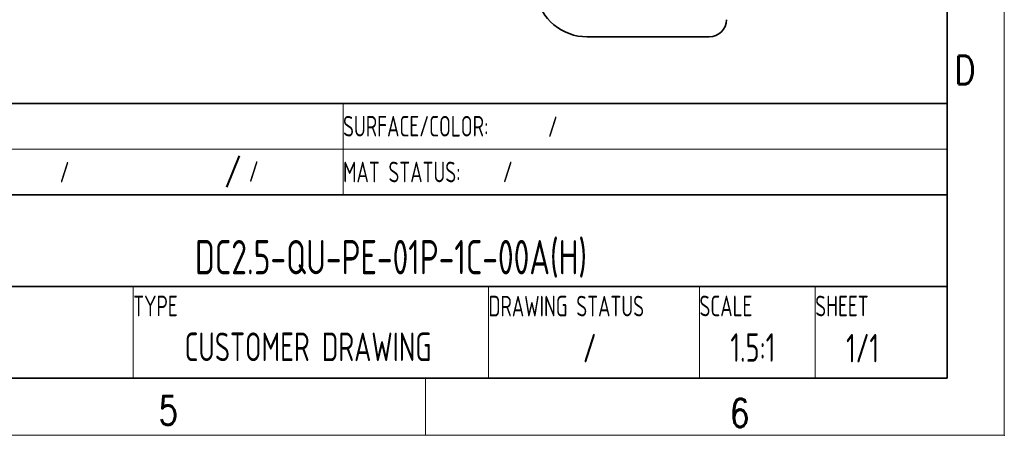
# Model space of a CAD drawing. Header units: millimetres. Extents: x 6 to 292, y 5 to 204.
# Tile 12 of 19: x 206 to 292, y 5 to 41. Entities that reach past the tile are written whole.
import ezdxf
from ezdxf.entities.mleader import LeaderData, LeaderLine
from ezdxf.math import Vec2, Vec3

# ---------------------------------------------------------------- set-up
doc = ezdxf.new("R2010")
doc.units = ezdxf.units.MM
for name, color, linetype in [('Default', 7, 'Continuous'), ('TEXT', 7, 'Continuous'), ('可见', 7, 'Continuous'), ('图框', 7, 'Continuous'), ('尺寸层', 7, 'Continuous'), ('细实线', 7, 'Continuous'), ('轮廓线', 7, 'Continuous')]:
    doc.layers.add(name, color=color, linetype=linetype)
doc.styles.add('SEACAD_romans_shx', font='romans.shx')
doc.styles.add('SEACAD_Solid_Edge_ANSI', font='seans.ttf')

# ---------------------------------------------------------------- blocks, each defined once
blk = doc.blocks.new('SE4')
at = {"layer": '可见', "color": 7, "linetype": 'Continuous', "lineweight": 35}
blk.add_line((266.251, 39.809), (255.595, 39.809), dxfattribs=at)
for centre, radius, start, end in [((255.595, 44.309), 4.5, 190, 270), ((266.251, 41.309), 1.5, 270, 0)]:
    blk.add_arc(centre, radius, start, end, dxfattribs=at)
blk = doc.blocks.new('_DOT')
at = {"color": 0}
blk.add_line((0, 0), (-1, 0), dxfattribs=at)
at = {"color": 0, "const_width": 0.333}
blk.add_lwpolyline([(-0.1665, 0, 1), (0.1665, 0, 1)], format="xyb", close=True, dxfattribs=at)
blk = doc.blocks.new('A4-drawing_frame')
at = {"layer": '细实线', "color": 7, "linetype": 'Continuous', "lineweight": 13}
for p, q in [((0, 0), (0, 199)), ((-50.5, 5), (-50.5, 0)), ((-286.5, 0), (0, 0))]:
    blk.add_line(p, q, dxfattribs=at)
blk.add_point((0, 0), dxfattribs=at)
at = {"layer": '轮廓线', "color": 7, "linetype": 'Continuous', "lineweight": 35}
for p in [(-5, 195), (-282, 5)]:
    blk.add_line(p, (-5, 5), dxfattribs=at)
at = {"layer": 'TEXT', "char_height": 2.5, "attachment_point": 8, "style": 'SEACAD_romans_shx'}
for s, insert, width in [('{\\fromans|b0||i0||c0|p34;\\C7;\\H2.5;\\W0.8;D}', (-3.43, 30.661), 1.99773), ('{\\fromans|b0||i0||c0|p34;\\C7;\\H2.5;\\W0.8;5}', (-72.939, 0.928), 1.88357), ('{\\fromans|b0||i0||c0|p34;\\C7;\\H2.5;\\W0.8;6}', (-23.093, 0.701), 1.88357)]:
    blk.add_mtext(s, dxfattribs=dict(at, insert=insert, width=width))

msp = doc.modelspace()

# ---------------------------------------------------------------- linework, layer by layer
at = {"layer": '细实线', "color": 7, "linetype": 'Continuous', "lineweight": 13}
for p, q in [((234.3, 34), (234.3, 30)), ((195, 30), (287, 30)), ((234.3, 30), (234.3, 26)), ((216, 10), (216.003, 18)), ((247, 10), (247, 18)), ((265.4, 10), (265.4, 18)), ((275.5, 10), (275.5, 18))]:
    msp.add_line(p, q, dxfattribs=at)
at = {"layer": '轮廓线', "color": 7, "linetype": 'Continuous', "lineweight": 35}
for p, q in [((167, 34), (287, 34)), ((287, 10), (287, 34)), ((167, 26), (287, 26)), ((195, 18), (287, 18)), ((167, 10), (287, 10)), ((195, 10), (287, 10))]:
    msp.add_line(p, q, dxfattribs=at)

# ---------------------------------------------------------------- block references
at = {"layer": '图框', "color": 7}
msp.add_blockref('A4-drawing_frame', (292, 5), dxfattribs=at)
at = {"layer": '尺寸层'}
msp.add_blockref('SE4', (0, 0), dxfattribs=at)

# ---------------------------------------------------------------- texts
at = {"layer": 'TEXT', "char_height": 1.8, "attachment_point": 4}
for s, insert, width, style in [('{\\fSolid Edge ANSI|b0||i0||c0|p34;\\C7;\\H1.8;\\W0.7;SURFACE/COLOR:}', (234.3, 32), 16.05701, 'SEACAD_Solid_Edge_ANSI'), ('{\\fromans|b0||i0||c0|p34;\\C7;\\H1.8;\\W0.8;/}', (224.013, 27.886), 1.47946, 'SEACAD_romans_shx'), ('{\\fSolid Edge ANSI|b0||i0||c0|p34;\\C7;\\H1.8;\\W0.7;MAT STATUS:}', (234.3, 28), 13.47834, 'SEACAD_Solid_Edge_ANSI'), ('{\\fSolid Edge ANSI|b0||i0||c0|p34;\\C7;\\H1.8;\\W0.7;TYPE}', (216, 16.3), 7.2, 'SEACAD_Solid_Edge_ANSI'), ('{\\fSolid Edge ANSI|b0||i0||c0|p34;\\C7;\\H1.8;\\W0.7;DRAWING STATUS}', (247, 16.287), 18.4, 'SEACAD_Solid_Edge_ANSI'), ('{\\fSolid Edge ANSI|b0||i0||c0|p34;\\C7;\\H1.8;\\W0.7;SCALE}', (265.4, 16.3), 10.1, 'SEACAD_Solid_Edge_ANSI'), ('{\\fSolid Edge ANSI|b0||i0||c0|p34;\\C7;\\H1.8;\\W0.7;SHEET}', (275.5, 16.3), 11.5, 'SEACAD_Solid_Edge_ANSI')]:
    msp.add_mtext(s, dxfattribs=dict(at, insert=insert, width=width, style=style))

# ---------------------------------------------------------------- leaders
at = {"layer": 'Default', "color": 7, "linetype": 'Continuous', "lineweight": 13}
ml = msp.add_multileader_mtext('Standard', dxfattribs=at)
ml.set_content('{\\pxsm0.9;\\fSolid Edge ANSI|b0||i0||c0|p34;\\W0.7;/\\P}', color=7)
ml.set_leader_properties()
ml.set_arrow_properties(name='DOT')
ml.build(insert=Vec2(0, 0))
ml.multileader.update_dxf_attribs({"leader_type": 0, "dogleg_length": 0, "arrow_head_size": 1.8})
ctx = ml.context
ctx.base_point, ctx.char_height, ctx.arrow_head_size, ctx.landing_gap_size = Vec3(250.174, 31.96), 1.8, 1.8, 0.63
ctx.mtext.insert = Vec3(252.174, 32.863)
ml = msp.add_multileader_mtext('Standard', dxfattribs=at)
ml.set_content('{\\pxsm0.9;\\fSolid Edge ANSI|b0||i0||c0|p34;\\W0.7;/\\P}', color=7)
ml.set_leader_properties()
ml.set_arrow_properties(name='DOT')
ml.build(insert=Vec2(0, 0))
ml.multileader.update_dxf_attribs({"leader_type": 0, "dogleg_length": 0, "arrow_head_size": 1.8})
ctx = ml.context
ctx.base_point, ctx.char_height, ctx.arrow_head_size, ctx.landing_gap_size = Vec3(207.57, 27.986), 1.8, 1.8, 0.63
ctx.mtext.insert = Vec3(209.57, 28.889)
ml = msp.add_multileader_mtext('Standard', dxfattribs=at)
ml.set_content('{\\pxsm0.9;\\fSolid Edge ANSI|b0||i0||c0|p34;\\W0.7;/\\P}', color=7)
ml.set_leader_properties()
ml.set_arrow_properties(name='DOT')
ml.build(insert=Vec2(0, 0))
ml.multileader.update_dxf_attribs({"leader_type": 0, "dogleg_length": 0, "arrow_head_size": 1.8})
ctx = ml.context
ctx.base_point, ctx.char_height, ctx.arrow_head_size, ctx.landing_gap_size = Vec3(224.078, 28.041), 1.8, 1.8, 0.63
ctx.mtext.insert = Vec3(226.078, 28.944)
ml = msp.add_multileader_mtext('Standard', dxfattribs=at)
ml.set_content('{\\pxsm0.9;\\fSolid Edge ANSI|b0||i0||c0|p34;\\W0.7;/\\P}', color=7)
ml.set_leader_properties()
ml.set_arrow_properties(name='DOT')
ml.build(insert=Vec2(0, 0))
ml.multileader.update_dxf_attribs({"leader_type": 0, "dogleg_length": 0, "arrow_head_size": 1.8})
ctx = ml.context
ctx.base_point, ctx.char_height, ctx.arrow_head_size, ctx.landing_gap_size = Vec3(246.24, 28.007), 1.8, 1.8, 0.63
ctx.mtext.insert = Vec3(248.24, 28.909)
ml = msp.add_multileader_mtext('Standard', dxfattribs=at)
ml.set_content('{\\pxsm0.9;\\fSolid Edge ANSI|b0||i0||c0|p34;\\W0.7;DC2.5-QU-PE-01P-1C-00A(H)\\P}', color=7)
ml.set_leader_properties()
ml.set_arrow_properties(name='DOT')
ml.build(insert=Vec2(0, 0))
ml.multileader.update_dxf_attribs({"leader_type": 0, "dogleg_length": 0, "arrow_head_size": 3})
ctx = ml.context
ctx.base_point, ctx.char_height, ctx.arrow_head_size, ctx.landing_gap_size = Vec3(219.416, 20.488), 3, 3, 1.05
ctx.text_align_type = 1
ctx.mtext.insert, ctx.mtext.alignment = Vec3(238.487, 22.063), 2
ml = msp.add_multileader_mtext('Standard', dxfattribs=at)
ml.set_content('{\\pxsm0.9;\\fSolid Edge ANSI|b0||i0||c0|p34;\\W0.7;CUSTOMER DRAWING\\P}', color=7)
ml.set_leader_properties()
ml.set_arrow_properties(name='DOT')
ml.build(insert=Vec2(0, 0))
ml.multileader.update_dxf_attribs({"leader_type": 0, "dogleg_length": 0, "arrow_head_size": 2.5})
ctx = ml.context
ctx.base_point, ctx.char_height, ctx.arrow_head_size, ctx.landing_gap_size = Vec3(219.044, 12.722), 2.5, 2.5, 0.875
ctx.text_align_type = 1
ctx.mtext.insert, ctx.mtext.alignment = Vec3(231.251, 13.98), 2
ml = msp.add_multileader_mtext('Standard', dxfattribs=at)
ml.set_content('{\\pxsm0.9;\\fSolid Edge ANSI|b0||i0||c0|p34;\\W0.7;/\\P}', color=7)
ml.set_leader_properties()
ml.set_arrow_properties(name='DOT')
ml.build(insert=Vec2(0, 0))
ml.multileader.update_dxf_attribs({"leader_type": 0, "dogleg_length": 0, "arrow_head_size": 2.5})
ctx = ml.context
ctx.base_point, ctx.char_height, ctx.arrow_head_size, ctx.landing_gap_size = Vec3(253.546, 12.617), 2.5, 2.5, 0.875
ctx.text_align_type = 1
ctx.mtext.insert, ctx.mtext.alignment = Vec3(255.821, 13.87), 2
at = {"layer": 'TEXT', "color": 7, "linetype": 'Continuous', "lineweight": 13}
ml = msp.add_multileader_mtext('Standard', dxfattribs=at)
ml.set_content('\\pxsm0.9;{\\fSolid Edge ANSI|b0|i0|c134|p34;\\W0.7;1.5\\fSolid Edge ANSI|b0|i0|c0|p34;:1}', color=7)
ml.set_leader_properties()
ml.set_arrow_properties(name='DOT')
ml.build(insert=Vec2(0, 0))
ml.multileader.update_dxf_attribs({"leader_type": 0, "dogleg_length": 0, "arrow_head_size": 2.5})
ctx = ml.context
ctx.base_point, ctx.char_height, ctx.arrow_head_size, ctx.landing_gap_size, ctx.plane_origin = Vec3(266.434, 12.674), 2.5, 2.5, 0.875, Vec3(-2.026, 0.061)
ctx.text_align_type = 1
ctx.mtext.insert, ctx.mtext.alignment = Vec3(270.059, 13.924), 2
ml = msp.add_multileader_mtext('Standard', dxfattribs=at)
ml.set_content('{\\pxsm0.9;\\fSolid Edge ANSI|b0||i0||c0|p34;\\W0.7;1/1\\P}', color=7)
ml.set_leader_properties()
ml.set_arrow_properties(name='DOT')
ml.build(insert=Vec2(0, 0))
ml.multileader.update_dxf_attribs({"leader_type": 0, "dogleg_length": 0, "arrow_head_size": 2.5})
ctx = ml.context
ctx.base_point, ctx.char_height, ctx.arrow_head_size, ctx.landing_gap_size = Vec3(276.809, 12.612), 2.5, 2.5, 0.875
ctx.text_align_type = 1
ctx.mtext.insert, ctx.mtext.alignment = Vec3(279.631, 13.866), 2

doc.saveas('drawing.dxf')
